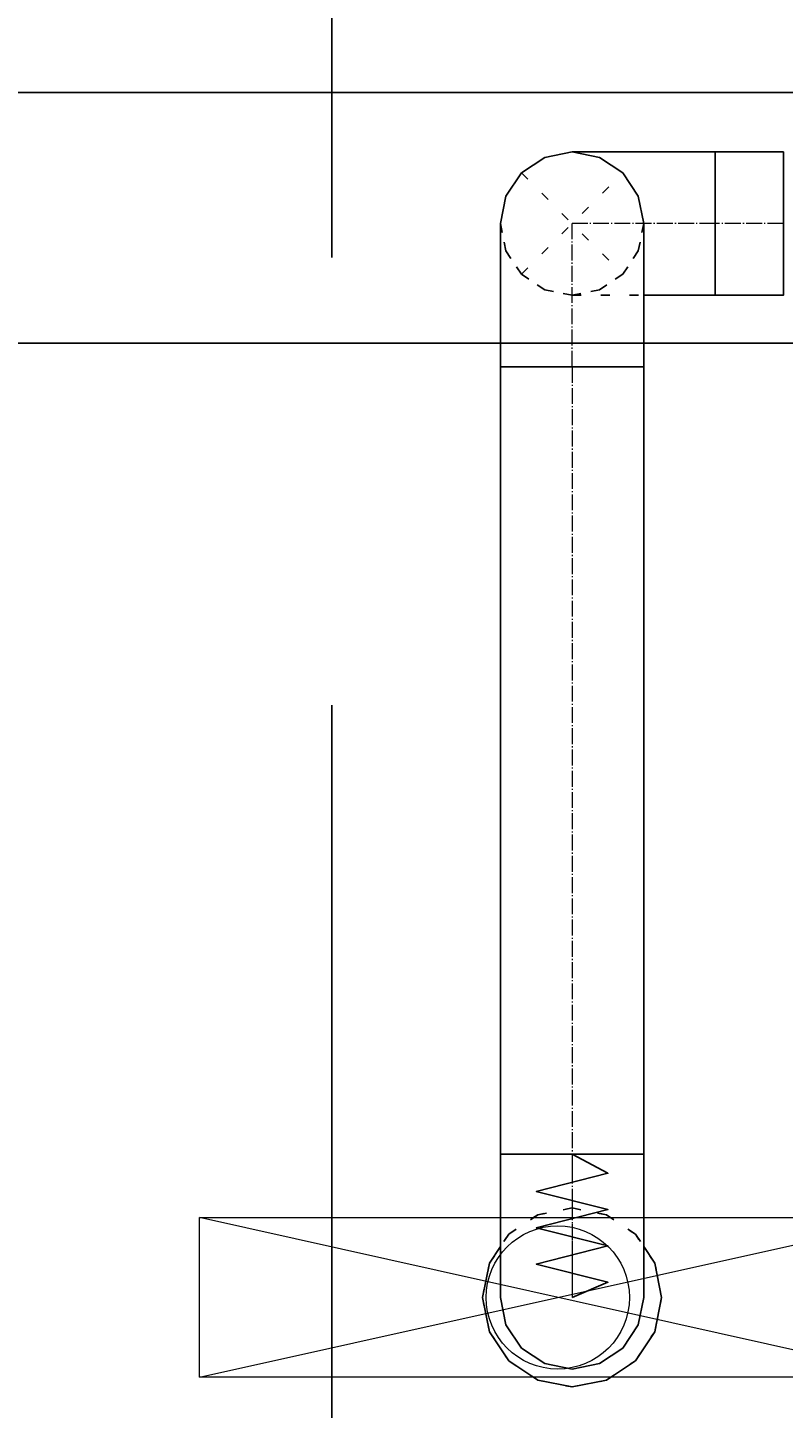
# Model space of a CAD drawing. Header units: centimetres. Extents: x -149939 to 48626, y -46000 to 152985.
# Tile 137 of 256: x -14300 to -13245, y 37841 to 39770. Entities that reach past the tile are written whole.
import ezdxf

# ---------------------------------------------------------------- set-up
doc = ezdxf.new("R2010")
doc.units = ezdxf.units.CM
doc.header["$LTSCALE"] = 50
doc.header["$PDMODE"] = 35
doc.header["$PDSIZE"] = 0.1
for name, pattern in [('Balustrady$0$DASHED', [0.75, 0.5, -0.25]), ('CADVENT_CENTERLINE', [9.9, 7.4, -1, 0.5, -1]), ('CADVENT_HIDDEN', [0.8, 0.25, -0.55]), ('Kondygnacja  -0_5$0$HIDDEN', [9.525, 6.35, -3.175]), ('Kondygnacja  -0_5$0$HIDDEN2', [4.7625, 3.175, -1.5875])]:
    doc.linetypes.add(name, pattern=pattern)
doc.layers.get('0').update_dxf_attribs({"color": 8})
doc.layers.get('DEFPOINTS').update_dxf_attribs({"color": 8})
for name, color, linetype in [('01-103-Went PP_poziom-0_5$0$L_Nawiew', 7, 'Continuous'), ('bgde-nawiewDETAILS', 1, 'Continuous'), ('bgde-nawiewEXP', 7, 'Continuous'), ('bgde-nawiewHIDDEN', 250, 'Continuous'), ('Kondygnacja  -0_5$0$ARCH_KONSTR_POWYŻEJ RZUTU', 8, 'Kondygnacja  -0_5$0$HIDDEN'), ('Kondygnacja  -0_5$0$ARCH_KONSTR_POWYŻEJ RZUTU_IST', 8, 'Kondygnacja  -0_5$0$HIDDEN2')]:
    doc.layers.add(name, color=color, linetype=linetype)
for name, color, linetype, lineweight in [('bgde-nawiewCEN', 7, 'Continuous', 13), ('bgde_nawiewnik', 11, 'Continuous', 5), ('Kondygnacja  -0_5$0$ARCH_INFO_WYMIARY', 8, 'Continuous', 9)]:
    doc.layers.add(name, color=color, linetype=linetype, lineweight=lineweight)
doc.styles.add('Kondygnacja  -0_5$0$Romans', font='Romans.shx', dxfattribs={"width": 0.7})
doc.dimstyles.new('Kondygnacja  -0_5$0$Wymiary 1-100', dxfattribs={"dimtxt": 12, "dimasz": 10, "dimexe": 5, "dimexo": 0, "dimgap": 4, "dimtad": 1, "dimrnd": 0.5, "dimzin": 12, "dimdsep": 46, "dimtxsty": 'Kondygnacja  -0_5$0$Romans', "dimblk": 'Kondygnacja  -0_5$0$_Oblique', "dimcen": 10, "dimdle": 10, "dimclrt": 55, "dimazin": 0, "dimtfac": 1, "dimtmove": 1, "dimatfit": 3, "dimfxl": 8, "dimfxlon": 1, "dimtolj": 1, "dimtzin": 0, "dimarcsym": 0})

# ---------------------------------------------------------------- blocks, each defined once
blk = doc.blocks.new('Kondygnacja  -0_5$0$konstrukcja istniejąca -0.5')
at = {"layer": 'Kondygnacja  -0_5$0$ARCH_KONSTR_POWYŻEJ RZUTU_IST', "ltscale": 10, "elevation": 0}
for points in [[(9938, 8467.89), (10982, 8467.89)], [(10982, 8432.89), (9938, 8432.89)]]:
    blk.add_lwpolyline(points, dxfattribs=at)
blk = doc.blocks.new('Kondygnacja  -0_5$0$_Oblique')
at = {"color": 0, "linetype": 'ByBlock', "lineweight": -2}
blk.add_line((-0.5, -0.5), (0.5, 0.5), dxfattribs=at)
blk = doc.blocks.new('*D212')
at = {"layer": 'DEFPOINTS', "color": 0}
for p in [(-30586.3, 81900), (-30681.1, 12489.5), (9064, 12489.5)]:
    blk.add_point(p, dxfattribs=at)
at = {"layer": 'Kondygnacja  -0_5$0$ARCH_INFO_WYMIARY', "color": 0, "lineweight": -2}
for p, q in [((-30681.1, 81910), (-30681.1, 12479.5)), ((-30673.1, 81900), (-30686.1, 81900)), ((-30673.1, 12489.5), (-30686.1, 12489.5))]:
    blk.add_line(p, q, dxfattribs=at)
at = {"layer": 'Kondygnacja  -0_5$0$ARCH_INFO_WYMIARY', "color": 0, "linetype": 'ByBlock', "lineweight": -2, "xscale": 10, "yscale": 10, "zscale": 10}
for p, rotation in [((-30681.1, 81900), 90), ((-30681.1, 12489.5), 270)]:
    blk.add_blockref('Kondygnacja  -0_5$0$_Oblique', p, dxfattribs=dict(at, rotation=rotation))
at = {"layer": 'Kondygnacja  -0_5$0$ARCH_INFO_WYMIARY', "color": 55, "insert": (-30691.1, 47194.8), "char_height": 12, "attachment_point": 5, "rotation": 90, "style": 'Kondygnacja  -0_5$0$Romans'}
blk.add_mtext('\\A1;69410.5', dxfattribs=at)
blk = doc.blocks.new('A$C066D7839')
at = {"layer": 'bgde_nawiewnik', "color": 7}
for p, q in [((-50, -11.15), (-50, 11.15)), ((-50, 11.15), (50, 11.15)), ((-50, -11.15), (50, 11.15)), ((50, -11.15), (-50, 11.15)), ((50, 11.15), (50, -11.15)), ((50, -11.15), (-50, -11.15))]:
    blk.add_line(p, q, dxfattribs=at)
blk.add_circle((0, 0), 10, dxfattribs=at)

msp = doc.modelspace()

# ---------------------------------------------------------------- linework, layer by layer
at = {"linetype": 'Balustrady$0$DASHED', "ltscale": 50, "elevation": -6300}
msp.add_lwpolyline([(-19219.601, 53823.486), (-13875.468, 53823.486), (-13875.468, 34373.387), (-19219.601, 34373.387)], close=True, dxfattribs=at)
at = {"layer": 'bgde-nawiewCEN', "linetype": 'CADVENT_CENTERLINE', "ltscale": 0.06}
for p, q in [((-13340.031, 39495.952), (-13540.031, 39495.952)), ((-13540.031, 39295.952), (-13540.031, 39495.952)), ((-13245.031, 39495.952), (-13340.031, 39495.952)), ((-13540.031, 39295.952), (-13540.031, 38196.041)), ((-13540.031, 38196.041), (-13540.031, 38177.345)), ((-13540.031, 38177.345), (-13540.031, 38126.234)), ((-13540.031, 38126.234), (-13540.031, 38098.441)), ((-13540.031, 38098.441), (-13540.031, 38074.915)), ((-13540.031, 38074.915), (-13540.031, 38055.3)), ((-13540.031, 38055.3), (-13540.031, 38039.241)), ((-13540.031, 38039.241), (-13540.031, 38026.382)), ((-13540.031, 38026.382), (-13540.031, 38016.367)), ((-13540.031, 38016.367), (-13540.031, 38008.841)), ((-13540.031, 38008.841), (-13540.031, 38003.448)), ((-13540.031, 38003.448), (-13540.031, 37999.834)), ((-13540.031, 37999.834), (-13540.031, 37997.641)), ((-13540.031, 37997.641), (-13540.031, 37996.515)), ((-13540.031, 37996.515), (-13540.031, 37996.041))]:
    msp.add_line(p, q, dxfattribs=at)
at = {"layer": 'bgde-nawiewDETAILS', "linetype": 'CADVENT_HIDDEN'}
for p, q in [((-13610.742, 39425.241), (-13469.321, 39566.663)), ((-13610.742, 39566.663), (-13469.321, 39425.241))]:
    msp.add_line(p, q, dxfattribs=at)
at = {"layer": 'bgde-nawiewEXP', "linetype": 'Continuous'}
for points in [[(-13640.031, 39295.952), (-13640.031, 39495.952), (-13632.419, 39534.22), (-13610.742, 39566.663), (-13578.3, 39588.34), (-13540.031, 39595.952), (-13501.763, 39588.34)], [(-13640.031, 39495.952), (-13632.419, 39534.22), (-13610.742, 39566.663), (-13578.3, 39588.34), (-13540.031, 39595.952), (-13340.031, 39595.952), (-13340.031, 39395.952), (-13440.031, 39395.952)], [(-13640.031, 39495.952), (-13632.419, 39534.22), (-13610.742, 39566.663), (-13578.3, 39588.34), (-13540.031, 39595.952), (-13501.763, 39588.34)], [(-13501.763, 39295.952), (-13440.031, 39295.952), (-13440.031, 39495.952), (-13447.643, 39534.22), (-13469.321, 39566.663), (-13501.763, 39588.34), (-13540.031, 39595.952)], [(-13640.031, 38196.041), (-13640.031, 39295.952), (-13501.763, 39295.952)], [(-13640.031, 39295.952), (-13501.763, 39295.952)], [(-13501.763, 39295.952), (-13540.031, 39295.952)], [(-13501.763, 39295.952), (-13540.031, 39295.952)], [(-13501.763, 39295.952), (-13440.031, 39295.952), (-13440.031, 38196.041), (-13501.763, 38196.041)], [(-13640.031, 38196.041), (-13501.763, 38196.041)], [(-13501.763, 38196.041), (-13540.031, 38196.041)], [(-13501.763, 38196.041), (-13469.321, 38196.041)], [(-13665.031, 37996.041), (-13655.516, 37948.206), (-13628.42, 37907.653), (-13587.867, 37880.556), (-13540.031, 37871.041), (-13492.196, 37880.556), (-13451.643, 37907.653), (-13424.546, 37948.206), (-13415.031, 37996.041), (-13424.546, 38043.877), (-13440.031, 38067.051)], [(-13665.031, 37996.041), (-13655.516, 38043.877), (-13640.031, 38067.051)]]:
    msp.add_lwpolyline(points, dxfattribs=at)
for points in [[(-13540.031, 39595.952), (-13501.763, 39588.34), (-13469.321, 39566.663), (-13447.643, 39534.22), (-13440.031, 39495.952), (-13447.643, 39534.22), (-13469.321, 39566.663), (-13501.763, 39588.34)], [(-13340.031, 39395.952), (-13340.031, 39595.952), (-13245.031, 39595.952), (-13245.031, 39395.952)], [(-13640.031, 37996.041), (-13640.031, 38196.041), (-13440.031, 38196.041), (-13440.031, 37996.041), (-13447.643, 37957.773), (-13469.321, 37925.33), (-13501.763, 37903.653), (-13540.031, 37896.041), (-13578.3, 37903.653), (-13610.742, 37925.33), (-13632.419, 37957.773)]]:
    msp.add_lwpolyline(points, close=True, dxfattribs=at)
at = {"layer": 'bgde-nawiewEXP'}
msp.add_lwpolyline([(-13540.031, 37996.041), (-13490.031, 38017.339), (-13590.031, 38042.701), (-13490.031, 38067.921), (-13590.031, 38093.206), (-13490.031, 38118.741), (-13590.031, 38144.1), (-13490.031, 38169.559), (-13540.031, 38196.041)], dxfattribs=at)
at = {"layer": 'bgde-nawiewHIDDEN', "linetype": 'CADVENT_HIDDEN'}
msp.add_lwpolyline([(-13640.031, 39495.952), (-13632.419, 39457.684), (-13610.742, 39425.241), (-13578.3, 39403.564), (-13540.031, 39395.952), (-13501.763, 39403.564), (-13469.321, 39425.241), (-13447.643, 39457.684), (-13440.031, 39495.952), (-13447.643, 39457.684), (-13469.321, 39425.241), (-13501.763, 39403.564), (-13540.031, 39395.952), (-13578.3, 39403.564), (-13610.742, 39425.241), (-13632.419, 39457.684)], close=True, dxfattribs=at)
for points in [[(-13540.031, 39395.952), (-13440.031, 39395.952)], [(-13665.031, 37996.041), (-13655.516, 37948.206), (-13628.42, 37907.653), (-13587.867, 37880.556), (-13540.031, 37871.041), (-13492.196, 37880.556), (-13451.643, 37907.653), (-13424.546, 37948.206), (-13415.031, 37996.041), (-13424.546, 38043.877), (-13451.643, 38084.429), (-13492.196, 38111.526), (-13540.031, 38121.041), (-13587.867, 38111.526), (-13628.42, 38084.429), (-13640.031, 38067.051)], [(-13665.031, 37996.041), (-13655.516, 38043.877), (-13628.42, 38084.429), (-13587.867, 38111.526), (-13540.031, 38121.041), (-13492.196, 38111.526), (-13451.643, 38084.429), (-13440.031, 38067.051)]]:
    msp.add_lwpolyline(points, dxfattribs=at)

# ---------------------------------------------------------------- block references
at = {"layer": '01-103-Went PP_poziom-0_5$0$L_Nawiew', "xscale": 10, "yscale": 10, "zscale": 10}
msp.add_blockref('A$C066D7839', (-13560.036, 37996.041, -359.816), dxfattribs=at)
at = {"layer": 'Kondygnacja  -0_5$0$ARCH_KONSTR_POWYŻEJ RZUTU', "xscale": 10, "yscale": 10, "zscale": 10}
msp.add_blockref('Kondygnacja  -0_5$0$konstrukcja istniejąca -0.5', (-121140, -45000), dxfattribs=at)

# ---------------------------------------------------------------- dimensions: what is measured, and where the dimension line sits
at = {"layer": 'Kondygnacja  -0_5$0$ARCH_INFO_WYMIARY'}
dim = msp.add_linear_dim(base=(-30681.114, 12489.5), p1=(-30586.301, 81900), p2=(9064, 12489.5), angle=90, dimstyle='Kondygnacja  -0_5$0$Wymiary 1-100', dxfattribs=at)
dim.commit()
dim.dimension.update_dxf_attribs({"geometry": '*D212', "text_midpoint": (-30691.114, 47194.75)})

doc.saveas('drawing.dxf')
